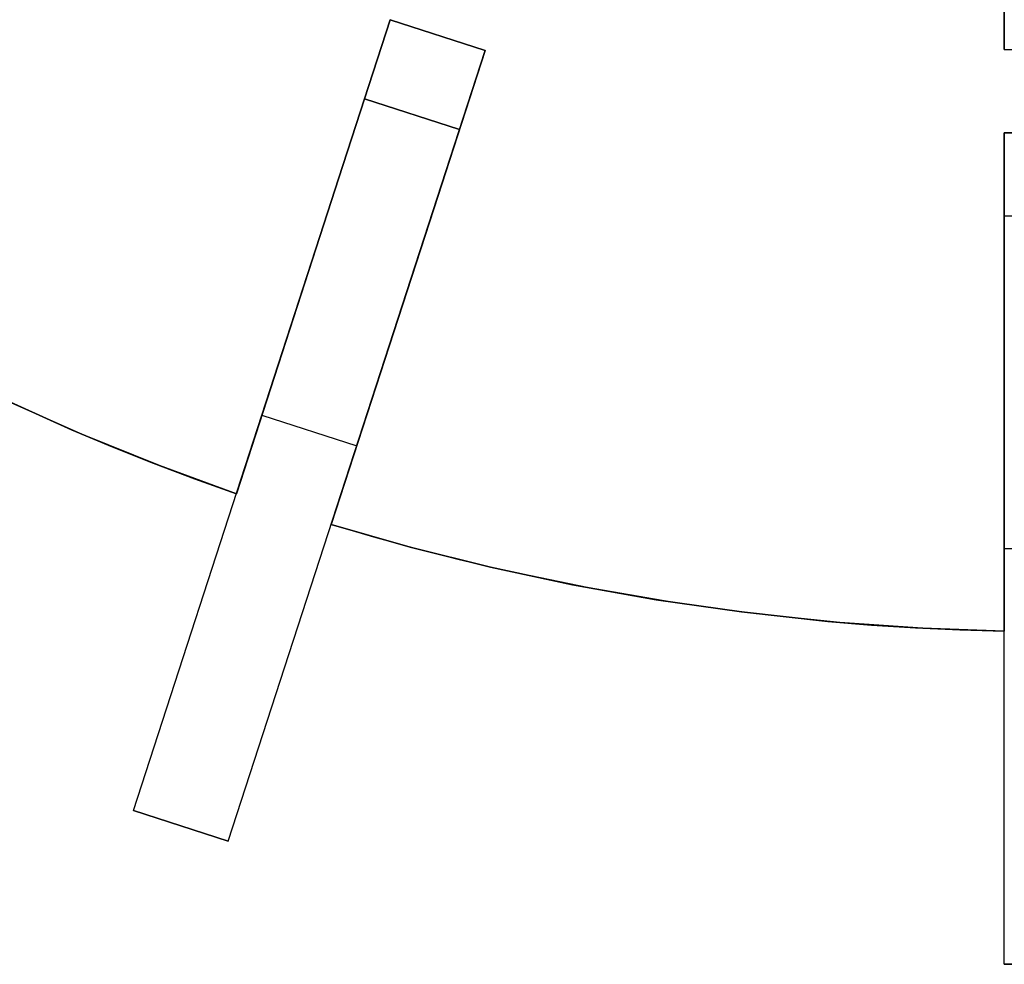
# Model space of a CAD drawing. Header units: millimetres. Extents: x 390 to 1070, y -130 to 550.
# Tile 9 of 57: x 606 to 724, y -130 to -16. Entities that reach past the tile are written whole.
import ezdxf

# ---------------------------------------------------------------- set-up
doc = ezdxf.new("R2010")
doc.units = ezdxf.units.MM

msp = doc.modelspace()

# ---------------------------------------------------------------- linework, layer by layer
at = {"extrusion": (0.951057, -0.309017, 8.03008e-15)}
msp.add_lwpolyline([(185.3, 111.99), (185.33, 113.36), (185.4, 114.72), (185.51, 116.09), (185.68, 117.44), (185.89, 118.79), (186.14, 120.13), (186.44, 121.47), (186.79, 122.79), (187.18, 124.1), (187.61, 125.39), (188.09, 126.67), (188.62, 127.93), (189.18, 129.17), (189.79, 130.4), (190.44, 131.6), (191.13, 132.78), (191.86, 133.93), (192.63, 135.06), (193.43, 136.16), (194.28, 137.24), (195.16, 138.28), (196.07, 139.3), (197.02, 140.28), (198, 141.23), (199.02, 142.14), (200.06, 143.02), (201.13, 143.87), (202.24, 144.67), (203.37, 145.44), (204.52, 146.17), (205.7, 146.86), (206.9, 147.51), (208.12, 148.12), (209.37, 148.68), (210.63, 149.21), (211.91, 149.69), (213.2, 150.12), (214.51, 150.51), (215.83, 150.86), (217.17, 151.16), (218.51, 151.41), (219.86, 151.62), (221.21, 151.79), (222.57, 151.9), (223.94, 151.97), (225.3, 151.99)], dxfattribs=at)
at = {"extrusion": (0.951057, -0.309017, -6.35039e-16)}
msp.add_lwpolyline([(225.3, -328), (223.94, -327.98), (222.57, -327.91), (221.21, -327.8), (219.86, -327.63), (218.51, -327.42), (217.17, -327.17), (215.83, -326.87), (214.51, -326.52), (213.2, -326.13), (211.91, -325.7), (210.63, -325.22), (209.37, -324.69), (208.12, -324.13), (206.9, -323.52), (205.7, -322.87), (204.52, -322.18), (203.37, -321.45), (202.24, -320.68), (201.13, -319.88), (200.06, -319.03), (199.02, -318.15), (198, -317.24), (197.02, -316.29), (196.07, -315.31), (195.16, -314.29), (194.28, -313.25), (193.43, -312.17), (192.63, -311.07), (191.86, -309.94), (191.13, -308.79), (190.44, -307.61), (189.79, -306.41), (189.18, -305.18), (188.62, -303.94), (188.09, -302.68), (187.61, -301.4), (187.18, -300.11), (186.79, -298.8), (186.44, -297.48), (186.14, -296.14), (185.89, -294.8), (185.68, -293.45), (185.51, -292.1), (185.4, -290.73), (185.33, -289.37), (185.3, -288)], dxfattribs=at)
at = {"extrusion": (0.951057, -0.309017, -1.44699e-15)}
msp.add_lwpolyline([(185.3, 111.99), (185.33, 113.36), (185.4, 114.72), (185.51, 116.09), (185.68, 117.44), (185.89, 118.79), (186.14, 120.13), (186.44, 121.47), (186.79, 122.79), (187.18, 124.1), (187.61, 125.39), (188.09, 126.67), (188.62, 127.93), (189.18, 129.17), (189.79, 130.4), (190.44, 131.6), (191.13, 132.78), (191.86, 133.93), (192.63, 135.06), (193.43, 136.16), (194.28, 137.24), (195.16, 138.28), (196.07, 139.3), (197.02, 140.28), (198, 141.23), (199.02, 142.14), (200.06, 143.02), (201.13, 143.87), (202.24, 144.67), (203.37, 145.44), (204.52, 146.17), (205.7, 146.86), (206.9, 147.51), (208.12, 148.12), (209.37, 148.68), (210.63, 149.21), (211.91, 149.69), (213.2, 150.12), (214.51, 150.51), (215.83, 150.86), (217.17, 151.16), (218.51, 151.41), (219.86, 151.62), (221.21, 151.79), (222.57, 151.9), (223.94, 151.97), (225.3, 151.99)], dxfattribs=at)
at = {"extrusion": (0.951057, -0.309017, -1.19751e-14)}
msp.add_lwpolyline([(185.3, -288), (185.33, -289.37), (185.4, -290.73), (185.51, -292.1), (185.68, -293.45), (185.89, -294.8), (186.14, -296.14), (186.44, -297.48), (186.79, -298.8), (187.18, -300.11), (187.61, -301.4), (188.09, -302.68), (188.62, -303.94), (189.18, -305.18), (189.79, -306.41), (190.44, -307.61), (191.13, -308.79), (191.86, -309.94), (192.63, -311.07), (193.43, -312.17), (194.28, -313.25), (195.16, -314.29), (196.07, -315.31), (197.02, -316.29), (198, -317.24), (199.02, -318.15), (200.06, -319.03), (201.13, -319.88), (202.24, -320.68), (203.37, -321.45), (204.52, -322.18), (205.7, -322.87), (206.9, -323.52), (208.12, -324.13), (209.37, -324.69), (210.63, -325.22), (211.91, -325.7), (213.2, -326.13), (214.51, -326.52), (215.83, -326.87), (217.17, -327.17), (218.51, -327.42), (219.86, -327.63), (221.21, -327.8), (222.57, -327.91), (223.94, -327.98), (225.3, -328)], dxfattribs=at)
at = {"extrusion": (0.951057, -0.309017, 6.45997e-15)}
msp.add_lwpolyline([(225.3, 151.99), (223.94, 151.97), (222.57, 151.9), (221.21, 151.79), (219.86, 151.62), (218.51, 151.41), (217.17, 151.16), (215.83, 150.86), (214.51, 150.51), (213.2, 150.12), (211.91, 149.69), (210.63, 149.21), (209.37, 148.68), (208.12, 148.12), (206.9, 147.51), (205.7, 146.86), (204.52, 146.17), (203.37, 145.44), (202.24, 144.67), (201.13, 143.87), (200.06, 143.02), (199.02, 142.14), (198, 141.23), (197.02, 140.28), (196.07, 139.3), (195.16, 138.28), (194.28, 137.24), (193.43, 136.16), (192.63, 135.06), (191.86, 133.93), (191.13, 132.78), (190.44, 131.6), (189.79, 130.4), (189.18, 129.17), (188.62, 127.93), (188.09, 126.67), (187.61, 125.39), (187.18, 124.1), (186.79, 122.79), (186.44, 121.47), (186.14, 120.13), (185.89, 118.79), (185.68, 117.44), (185.51, 116.09), (185.4, 114.72), (185.33, 113.36), (185.3, 111.99)], dxfattribs=at)
at = {"extrusion": (1, 0, 0)}
for points in [[(10, -328), (8.63, -327.98), (7.27, -327.91), (5.91, -327.8), (4.55, -327.63), (3.2, -327.42), (1.86, -327.17), (0.53, -326.87), (-0.79, -326.52), (-2.1, -326.13), (-3.4, -325.7), (-4.67, -325.22), (-5.94, -324.69), (-7.18, -324.13), (-8.4, -323.52), (-9.6, -322.87), (-10.78, -322.18), (-11.94, -321.45), (-13.07, -320.68), (-14.17, -319.88), (-15.24, -319.03), (-16.29, -318.15), (-17.3, -317.24), (-18.28, -316.29), (-19.23, -315.31), (-20.15, -314.29), (-21.03, -313.25), (-21.87, -312.17), (-22.68, -311.07), (-23.45, -309.94), (-24.18, -308.79), (-24.87, -307.61), (-25.52, -306.41), (-26.12, -305.18), (-26.69, -303.94), (-27.21, -302.68), (-27.69, -301.4), (-28.13, -300.11), (-28.52, -298.8), (-28.86, -297.48), (-29.16, -296.14), (-29.42, -294.8), (-29.63, -293.45), (-29.79, -292.1), (-29.91, -290.73), (-29.98, -289.37), (-30, -288)], [(-30, 111.99), (-29.98, 113.36), (-29.91, 114.72), (-29.79, 116.09), (-29.63, 117.44), (-29.42, 118.79), (-29.16, 120.13), (-28.86, 121.47), (-28.52, 122.79), (-28.13, 124.1), (-27.69, 125.39), (-27.21, 126.67), (-26.69, 127.93), (-26.12, 129.17), (-25.52, 130.4), (-24.87, 131.6), (-24.18, 132.78), (-23.45, 133.93), (-22.68, 135.06), (-21.87, 136.16), (-21.03, 137.24), (-20.15, 138.28), (-19.23, 139.3), (-18.28, 140.28), (-17.3, 141.23), (-16.29, 142.14), (-15.24, 143.02), (-14.17, 143.87), (-13.07, 144.67), (-11.94, 145.44), (-10.78, 146.17), (-9.6, 146.86), (-8.4, 147.51), (-7.18, 148.12), (-5.94, 148.68), (-4.67, 149.21), (-3.4, 149.69), (-2.1, 150.12), (-0.79, 150.51), (0.53, 150.86), (1.86, 151.16), (3.2, 151.41), (4.55, 151.62), (5.91, 151.79), (7.27, 151.9), (8.63, 151.97), (10, 151.99)], [(-16.4, -288), (-16.4, -268)], [(-16.4, -256), (-16.4, -12.01)], [(-16.4, 0), (-16.4, 79.99)], [(-16.4, 91.99), (-16.4, 111.99)], [(-18.25, -268), (-18.25, -288)], [(-18.25, -12.01), (-18.25, -256)], [(-18.25, 79.99), (-18.25, 0)], [(-18.25, 111.99), (-18.25, 91.99)], [(-20.11, -268), (-20.11, -288)], [(-20.11, -12.01), (-20.11, -256)], [(-20.11, 79.99), (-20.11, 0)], [(-20.11, 111.99), (-20.11, 91.99)], [(-20, 271.99), (-20.68, 271.98), (-21.36, 271.95), (-22.05, 271.89), (-22.72, 271.81), (-23.4, 271.7), (-24.07, 271.58), (-24.74, 271.43), (-25.4, 271.25), (-26.05, 271.06), (-26.7, 270.84), (-27.34, 270.6), (-27.97, 270.34), (-28.59, 270.06), (-29.2, 269.75), (-29.8, 269.43), (-30.39, 269.08), (-30.97, 268.72), (-31.53, 268.33), (-32.08, 267.93), (-32.62, 267.51), (-33.14, 267.07), (-33.65, 266.61), (-34.14, 266.14), (-34.62, 265.65), (-35.07, 265.14), (-35.51, 264.62), (-35.94, 264.08), (-36.34, 263.53), (-36.72, 262.96), (-37.09, 262.39), (-37.43, 261.8), (-37.76, 261.2), (-38.06, 260.58), (-38.34, 259.96), (-38.61, 259.33), (-38.85, 258.69), (-39.06, 258.05), (-39.26, 257.39), (-39.43, 256.73), (-39.58, 256.06), (-39.71, 255.39), (-39.81, 254.72), (-39.9, 254.04), (-39.95, 253.36), (-39.99, 252.68), (-40, 251.99)], [(-40, -428.01), (-39.99, -428.69), (-39.95, -429.37), (-39.9, -430.05), (-39.81, -430.73), (-39.71, -431.4), (-39.58, -432.07), (-39.43, -432.74), (-39.26, -433.4), (-39.06, -434.06), (-38.85, -434.7), (-38.61, -435.34), (-38.34, -435.97), (-38.06, -436.59), (-37.76, -437.21), (-37.43, -437.81), (-37.09, -438.4), (-36.72, -438.97), (-36.34, -439.54), (-35.94, -440.09), (-35.51, -440.63), (-35.07, -441.15), (-34.62, -441.66), (-34.14, -442.15), (-33.65, -442.62), (-33.14, -443.08), (-32.62, -443.52), (-32.08, -443.94), (-31.53, -444.34), (-30.97, -444.73), (-30.39, -445.09), (-29.8, -445.44), (-29.2, -445.76), (-28.59, -446.07), (-27.97, -446.35), (-27.34, -446.61), (-26.7, -446.85), (-26.05, -447.07), (-25.4, -447.26), (-24.74, -447.44), (-24.07, -447.59), (-23.4, -447.71), (-22.72, -447.82), (-22.05, -447.9), (-21.36, -447.96), (-20.68, -447.99), (-20, -448.01)], [(-30, -288), (-30, -268)], [(-30, -256), (-30, -12.01)], [(-30, 0), (-30, 79.99)], [(-30, 91.99), (-30, 111.99)], [(-35.42, 225.54), (-35.42, 91.99)], [(-35.42, 79.99), (-35.42, 0)], [(-35.42, -12.01), (-35.42, -256)], [(-35.42, -268), (-35.42, -401.55)], [(-39.13, 225.54), (-39.13, 91.99)], [(-39.13, 79.99), (-39.13, 0)], [(-39.13, -12.01), (-39.13, -256)], [(-39.13, -268), (-39.13, -401.55)], [(-40, 251.99), (-40.02, 250.63), (-40.09, 249.27), (-40.21, 247.9), (-40.37, 246.55), (-40.58, 245.2), (-40.84, 243.86), (-41.14, 242.52), (-41.48, 241.2), (-41.87, 239.89), (-42.31, 238.6), (-42.79, 237.32), (-43.31, 236.06), (-43.88, 234.82), (-44.48, 233.59), (-45.13, 232.39), (-45.82, 231.21), (-46.55, 230.06), (-47.32, 228.93), (-48.13, 227.83), (-48.97, 226.75), (-49.85, 225.71), (-50.77, 224.69), (-51.72, 223.71), (-52.7, 222.76), (-53.71, 221.85), (-54.76, 220.97), (-55.83, 220.12), (-56.93, 219.32), (-58.06, 218.55), (-59.22, 217.82), (-60.4, 217.13), (-61.6, 216.48), (-62.82, 215.87), (-64.06, 215.31), (-65.33, 214.78), (-66.6, 214.3), (-67.9, 213.87), (-69.21, 213.48), (-70.53, 213.13), (-71.86, 212.83), (-73.2, 212.58), (-74.55, 212.37), (-75.91, 212.2), (-77.27, 212.09), (-78.63, 212.02), (-80, 211.99)], [(-80, -388.01), (-78.63, -388.03), (-77.27, -388.1), (-75.91, -388.21), (-74.55, -388.38), (-73.2, -388.59), (-71.86, -388.84), (-70.53, -389.14), (-69.21, -389.49), (-67.9, -389.88), (-66.6, -390.31), (-65.33, -390.79), (-64.06, -391.32), (-62.82, -391.88), (-61.6, -392.49), (-60.4, -393.14), (-59.22, -393.83), (-58.06, -394.56), (-56.93, -395.33), (-55.83, -396.13), (-54.76, -396.98), (-53.71, -397.86), (-52.7, -398.77), (-51.72, -399.72), (-50.77, -400.7), (-49.85, -401.72), (-48.97, -402.76), (-48.13, -403.84), (-47.32, -404.94), (-46.55, -406.07), (-45.82, -407.22), (-45.13, -408.4), (-44.48, -409.6), (-43.88, -410.83), (-43.31, -412.07), (-42.79, -413.33), (-42.31, -414.61), (-41.87, -415.9), (-41.48, -417.21), (-41.14, -418.53), (-40.84, -419.87), (-40.58, -421.21), (-40.37, -422.56), (-40.21, -423.91), (-40.09, -425.28), (-40.02, -426.64), (-40, -428.01)], [(-50, 225.54), (-50, 91.99)], [(-50, 79.99), (-50, 0)], [(-50, -12.01), (-50, -256)], [(-50, -268), (-50, -401.55)], [(-73.41, -12.01), (-73.41, 0)], [(-73.41, 79.99), (-73.41, 91.99)], [(-73.41, -268), (-73.41, -256)], [(-77.11, -12.01), (-77.11, 0)], [(-77.11, 79.99), (-77.11, 91.99)], [(-77.11, -268), (-77.11, -256)], [(-80, 211.99), (-81.71, 211.97), (-83.41, 211.88), (-85.11, 211.73), (-86.81, 211.53), (-88.5, 211.27), (-90.17, 210.95), (-91.84, 210.57), (-93.49, 210.14), (-95.13, 209.65), (-96.74, 209.11), (-98.34, 208.51), (-99.92, 207.86), (-101.47, 207.15), (-103, 206.39), (-104.51, 205.58), (-105.98, 204.72), (-107.42, 203.8), (-108.83, 202.84), (-110.21, 201.84), (-111.55, 200.78), (-112.86, 199.68), (-114.13, 198.54), (-115.36, 197.35), (-116.54, 196.12), (-117.69, 194.86), (-118.79, 193.55), (-119.84, 192.21), (-120.85, 190.83), (-121.81, 189.42), (-122.72, 187.97), (-123.58, 186.5), (-124.39, 185), (-125.15, 183.47), (-125.86, 181.92), (-126.51, 180.34), (-127.11, 178.74), (-127.66, 177.12), (-128.15, 175.48), (-128.58, 173.83), (-128.95, 172.17), (-129.27, 170.49), (-129.53, 168.8), (-129.74, 167.11), (-129.88, 165.41), (-129.97, 163.7), (-130, 161.99)], [(-130, -338), (-129.97, -339.71), (-129.88, -341.42), (-129.74, -343.12), (-129.53, -344.81), (-129.27, -346.5), (-128.95, -348.18), (-128.58, -349.84), (-128.15, -351.49), (-127.66, -353.13), (-127.11, -354.75), (-126.51, -356.35), (-125.86, -357.93), (-125.15, -359.48), (-124.39, -361.01), (-123.58, -362.51), (-122.72, -363.98), (-121.81, -365.43), (-120.85, -366.84), (-119.84, -368.22), (-118.79, -369.56), (-117.69, -370.87), (-116.54, -372.13), (-115.36, -373.36), (-114.13, -374.55), (-112.86, -375.69), (-111.55, -376.79), (-110.21, -377.85), (-108.83, -378.85), (-107.42, -379.81), (-105.98, -380.73), (-104.51, -381.59), (-103, -382.4), (-101.47, -383.16), (-99.92, -383.87), (-98.34, -384.52), (-96.74, -385.12), (-95.13, -385.66), (-93.49, -386.15), (-91.84, -386.58), (-90.17, -386.96), (-88.5, -387.28), (-86.81, -387.54), (-85.11, -387.74), (-83.41, -387.89), (-81.71, -387.98), (-80, -388.01)], [(-89.94, -12.01), (-89.94, 0)], [(-89.94, 79.99), (-89.94, 91.99)], [(-89.94, -268), (-89.94, -256)], [(-111.51, 161.99), (-111.51, -338)], [(-113.36, -338), (-113.36, 161.99)], [(-115.21, -338), (-115.21, 161.99)], [(-130, 161.99), (-130, -338)]]:
    msp.add_lwpolyline(points, dxfattribs=at)
at = {"extrusion": (0.951057, -0.309017, 4.68561e-15)}
msp.add_lwpolyline([(195.3, 271.99), (194.62, 271.98), (193.94, 271.95), (193.26, 271.89), (192.58, 271.81), (191.91, 271.7), (191.24, 271.58), (190.57, 271.43), (189.91, 271.25), (189.25, 271.06), (188.61, 270.84), (187.97, 270.6), (187.34, 270.34), (186.71, 270.06), (186.1, 269.75), (185.5, 269.43), (184.91, 269.08), (184.34, 268.72), (183.77, 268.33), (183.22, 267.93), (182.68, 267.51), (182.16, 267.07), (181.65, 266.61), (181.16, 266.14), (180.69, 265.65), (180.23, 265.14), (179.79, 264.62), (179.37, 264.08), (178.96, 263.53), (178.58, 262.96), (178.22, 262.39), (177.87, 261.8), (177.55, 261.2), (177.24, 260.58), (176.96, 259.96), (176.7, 259.33), (176.46, 258.69), (176.24, 258.05), (176.05, 257.39), (175.87, 256.73), (175.72, 256.06), (175.6, 255.39), (175.49, 254.72), (175.41, 254.04), (175.35, 253.36), (175.32, 252.68), (175.3, 251.99)], dxfattribs=at)
at = {"extrusion": (0.951057, -0.309017, 6.89334e-15)}
msp.add_lwpolyline([(175.3, -428.01), (175.32, -428.69), (175.35, -429.37), (175.41, -430.05), (175.49, -430.73), (175.6, -431.4), (175.72, -432.07), (175.87, -432.74), (176.05, -433.4), (176.24, -434.06), (176.46, -434.7), (176.7, -435.34), (176.96, -435.97), (177.24, -436.59), (177.55, -437.21), (177.87, -437.81), (178.22, -438.4), (178.58, -438.97), (178.96, -439.54), (179.37, -440.09), (179.79, -440.63), (180.23, -441.15), (180.69, -441.66), (181.16, -442.15), (181.65, -442.62), (182.16, -443.08), (182.68, -443.52), (183.22, -443.94), (183.77, -444.34), (184.34, -444.73), (184.91, -445.09), (185.5, -445.44), (186.1, -445.76), (186.71, -446.07), (187.34, -446.35), (187.97, -446.61), (188.61, -446.85), (189.25, -447.07), (189.91, -447.26), (190.57, -447.44), (191.24, -447.59), (191.91, -447.71), (192.58, -447.82), (193.26, -447.9), (193.94, -447.96), (194.62, -447.99), (195.3, -448.01)], dxfattribs=at)
at = {"extrusion": (0.951057, -0.309017, 8.15591e-16)}
msp.add_lwpolyline([(175.3, 251.99), (175.32, 252.68), (175.35, 253.36), (175.41, 254.04), (175.49, 254.72), (175.6, 255.39), (175.72, 256.06), (175.87, 256.73), (176.05, 257.39), (176.24, 258.05), (176.46, 258.69), (176.7, 259.33), (176.96, 259.96), (177.24, 260.58), (177.55, 261.2), (177.87, 261.8), (178.22, 262.39), (178.58, 262.96), (178.96, 263.53), (179.37, 264.08), (179.79, 264.62), (180.23, 265.14), (180.69, 265.65), (181.16, 266.14), (181.65, 266.61), (182.16, 267.07), (182.68, 267.51), (183.22, 267.93), (183.77, 268.33), (184.34, 268.72), (184.91, 269.08), (185.5, 269.43), (186.1, 269.75), (186.71, 270.06), (187.34, 270.34), (187.97, 270.6), (188.61, 270.84), (189.25, 271.06), (189.91, 271.25), (190.57, 271.43), (191.24, 271.58), (191.91, 271.7), (192.58, 271.81), (193.26, 271.89), (193.94, 271.95), (194.62, 271.98), (195.3, 271.99)], dxfattribs=at)
at = {"extrusion": (0.951057, -0.309017, -1.10455e-15)}
msp.add_lwpolyline([(195.3, -448.01), (194.62, -447.99), (193.94, -447.96), (193.26, -447.9), (192.58, -447.82), (191.91, -447.71), (191.24, -447.59), (190.57, -447.44), (189.91, -447.26), (189.25, -447.07), (188.61, -446.85), (187.97, -446.61), (187.34, -446.35), (186.71, -446.07), (186.1, -445.76), (185.5, -445.44), (184.91, -445.09), (184.34, -444.73), (183.77, -444.34), (183.22, -443.94), (182.68, -443.52), (182.16, -443.08), (181.65, -442.62), (181.16, -442.15), (180.69, -441.66), (180.23, -441.15), (179.79, -440.63), (179.37, -440.09), (178.96, -439.54), (178.58, -438.97), (178.22, -438.4), (177.87, -437.81), (177.55, -437.21), (177.24, -436.59), (176.96, -435.97), (176.7, -435.34), (176.46, -434.7), (176.24, -434.06), (176.05, -433.4), (175.87, -432.74), (175.72, -432.07), (175.6, -431.4), (175.49, -430.73), (175.41, -430.05), (175.35, -429.37), (175.32, -428.69), (175.3, -428.01)], dxfattribs=at)
at = {"extrusion": (0.951057, -0.309017, 3.65712e-15)}
msp.add_lwpolyline([(175.3, 251.99), (175.32, 252.68), (175.35, 253.36), (175.41, 254.04), (175.49, 254.72), (175.6, 255.39), (175.72, 256.06), (175.87, 256.73), (176.05, 257.39), (176.24, 258.05), (176.46, 258.69), (176.7, 259.33), (176.96, 259.96), (177.24, 260.58), (177.55, 261.2), (177.87, 261.8), (178.22, 262.39), (178.58, 262.96), (178.96, 263.53), (179.37, 264.08), (179.79, 264.62), (180.23, 265.14), (180.69, 265.65), (181.16, 266.14), (181.65, 266.61), (182.16, 267.07), (182.68, 267.51), (183.22, 267.93), (183.77, 268.33), (184.34, 268.72), (184.91, 269.08), (185.5, 269.43), (186.1, 269.75), (186.71, 270.06), (187.34, 270.34), (187.97, 270.6), (188.61, 270.84), (189.25, 271.06), (189.91, 271.25), (190.57, 271.43), (191.24, 271.58), (191.91, 271.7), (192.58, 271.81), (193.26, 271.89), (193.94, 271.95), (194.62, 271.98), (195.3, 271.99)], dxfattribs=at)
at = {"extrusion": (0.951057, -0.309017, -1.37918e-15)}
msp.add_lwpolyline([(195.3, -448.01), (194.62, -447.99), (193.94, -447.96), (193.26, -447.9), (192.58, -447.82), (191.91, -447.71), (191.24, -447.59), (190.57, -447.44), (189.91, -447.26), (189.25, -447.07), (188.61, -446.85), (187.97, -446.61), (187.34, -446.35), (186.71, -446.07), (186.1, -445.76), (185.5, -445.44), (184.91, -445.09), (184.34, -444.73), (183.77, -444.34), (183.22, -443.94), (182.68, -443.52), (182.16, -443.08), (181.65, -442.62), (181.16, -442.15), (180.69, -441.66), (180.23, -441.15), (179.79, -440.63), (179.37, -440.09), (178.96, -439.54), (178.58, -438.97), (178.22, -438.4), (177.87, -437.81), (177.55, -437.21), (177.24, -436.59), (176.96, -435.97), (176.7, -435.34), (176.46, -434.7), (176.24, -434.06), (176.05, -433.4), (175.87, -432.74), (175.72, -432.07), (175.6, -431.4), (175.49, -430.73), (175.41, -430.05), (175.35, -429.37), (175.32, -428.69), (175.3, -428.01)], dxfattribs=at)
for points in [[(724, -10), (724, -20)], [(724, -20), (724, -10)], [(619.23, -111.51), (650.13, -16.4)], [(650.13, -16.4), (643.95, -35.42)], [(643.95, -35.42), (650.13, -16.4)], [(650.13, -16.4), (643.95, -35.42)], [(643.95, -35.42), (650.13, -16.4)], [(650.13, -16.4), (643.95, -35.42)], [(643.95, -35.42), (650.13, -16.4)], [(650.13, -16.4), (661.54, -20.11)], [(650.13, -16.4), (661.54, -20.11)], [(650.13, -16.4), (661.54, -20.11)], [(650.13, -16.4), (661.54, -20.11)], [(650.13, -16.4), (661.54, -20.11)], [(650.13, -16.4), (661.54, -20.11)], [(650.13, -16.4), (661.54, -20.11)], [(650.13, -16.4), (661.54, -20.11)], [(661.54, -20.11), (650.13, -16.4)], [(661.54, -20.11), (650.13, -16.4)], [(661.54, -20.11), (650.13, -16.4)], [(661.54, -20.11), (650.13, -16.4)], [(630.64, -115.21), (661.54, -20.11)], [(655.36, -39.13), (661.54, -20.11)], [(661.54, -20.11), (655.36, -39.13)], [(655.36, -39.13), (661.54, -20.11)], [(661.54, -20.11), (655.36, -39.13)], [(655.36, -39.13), (661.54, -20.11)], [(661.54, -20.11), (655.36, -39.13)], [(724, -20), (736, -20)], [(724, -20), (736, -20)], [(647.04, -25.91), (658.45, -29.62)], [(647.04, -25.91), (658.45, -29.62)], [(658.45, -29.62), (647.04, -25.91)], [(724, -30), (736, -30)], [(724, -30), (736, -30)], [(724, -30), (736, -30)], [(724, -30), (736, -30)], [(724, -30), (736, -30)], [(724, -30), (736, -30)], [(724, -30), (736, -30)], [(724, -30), (736, -30)], [(724, -30), (724, -50)], [(724, -50), (724, -30)], [(724, -30), (724, -50)], [(724, -50), (724, -30)], [(724, -30), (724, -50)], [(724, -50), (724, -30)], [(736, -30), (724, -30)], [(736, -30), (724, -30)], [(736, -30), (724, -30)], [(736, -30), (724, -30)], [(724, -130), (724, -30)], [(643.95, -35.42), (631.61, -73.41)], [(631.61, -73.41), (643.95, -35.42)], [(643.95, -35.42), (631.61, -73.41)], [(631.61, -73.41), (643.95, -35.42)], [(643.95, -35.42), (631.61, -73.41)], [(631.61, -73.41), (643.95, -35.42)], [(631.61, -73.41), (622.35, -70.02), (613.1, -66.29), (603.86, -62.19), (594.65, -57.73), (585.49, -52.9), (576.41, -47.7), (571.91, -44.96), (567.43, -42.13), (562.97, -39.2), (558.55, -36.18)], [(631.61, -73.41), (622.35, -70.02), (613.1, -66.29), (603.86, -62.19), (594.65, -57.73), (585.49, -52.9), (576.41, -47.7), (571.91, -44.96), (567.43, -42.13), (562.97, -39.2), (558.55, -36.18)], [(631.61, -73.41), (626.57, -71.61), (621.58, -69.72), (616.66, -67.76), (611.79, -65.73), (602.25, -61.44), (592.96, -56.87), (583.94, -52.04), (575.19, -46.97), (566.73, -41.68), (558.55, -36.18)], [(631.61, -73.41), (626.57, -71.61), (621.58, -69.72), (616.66, -67.76), (611.79, -65.73), (602.25, -61.44), (592.96, -56.87), (583.94, -52.04), (575.19, -46.97), (566.73, -41.68), (558.55, -36.18)], [(558.55, -36.18), (566.73, -41.68), (575.19, -46.97), (583.94, -52.04), (592.96, -56.87), (602.25, -61.44), (611.79, -65.73), (616.66, -67.76), (621.58, -69.72), (626.57, -71.61), (631.61, -73.41)], [(558.55, -36.18), (566.73, -41.68), (575.19, -46.97), (583.94, -52.04), (592.96, -56.87), (602.25, -61.44), (611.79, -65.73), (616.66, -67.76), (621.58, -69.72), (626.57, -71.61), (631.61, -73.41)], [(631.61, -73.41), (622.35, -70.02), (613.1, -66.29), (603.86, -62.19), (594.65, -57.73), (585.49, -52.9), (576.41, -47.7), (571.91, -44.96), (567.43, -42.13), (562.97, -39.2), (558.55, -36.18)], [(558.55, -36.18), (566.73, -41.68), (575.19, -46.97), (583.94, -52.04), (592.96, -56.87), (602.25, -61.44), (611.79, -65.73), (616.66, -67.76), (621.58, -69.72), (626.57, -71.61), (631.61, -73.41)], [(558.55, -36.18), (566.73, -41.68), (575.19, -46.97), (583.94, -52.04), (592.96, -56.87), (602.25, -61.44), (611.79, -65.73), (616.66, -67.76), (621.58, -69.72), (626.57, -71.61), (631.61, -73.41)], [(643.02, -77.11), (655.36, -39.13)], [(655.36, -39.13), (643.02, -77.11)], [(643.02, -77.11), (655.36, -39.13)], [(655.36, -39.13), (643.02, -77.11)], [(643.02, -77.11), (655.36, -39.13)], [(655.36, -39.13), (643.02, -77.11)], [(724, -40), (736, -40)], [(724, -40), (736, -40)], [(724, -50), (724, -89.94)], [(724, -89.94), (724, -50)], [(724, -50), (724, -89.94)], [(724, -89.94), (724, -50)], [(724, -50), (724, -89.94)], [(724, -89.94), (724, -50)], [(634.68, -63.95), (646.09, -67.66)], [(634.68, -63.95), (646.09, -67.66)], [(724, -89.94), (714.15, -89.58), (704.2, -88.89), (694.14, -87.85), (684.01, -86.45), (673.81, -84.69), (663.56, -82.55), (658.43, -81.34), (653.29, -80.03), (648.16, -78.62), (643.02, -77.11)], [(724, -89.94), (714.15, -89.58), (704.2, -88.89), (694.14, -87.85), (684.01, -86.45), (673.81, -84.69), (663.56, -82.55), (658.43, -81.34), (653.29, -80.03), (648.16, -78.62), (643.02, -77.11)], [(724, -89.94), (718.65, -89.79), (713.33, -89.54), (708.04, -89.2), (702.78, -88.76), (692.38, -87.63), (682.13, -86.16), (672.06, -84.35), (662.18, -82.23), (652.5, -79.82), (643.02, -77.11)], [(724, -89.94), (718.65, -89.79), (713.33, -89.54), (708.04, -89.2), (702.78, -88.76), (692.38, -87.63), (682.13, -86.16), (672.06, -84.35), (662.18, -82.23), (652.5, -79.82), (643.02, -77.11)], [(643.02, -77.11), (652.5, -79.82), (662.18, -82.23), (672.06, -84.35), (682.13, -86.16), (692.38, -87.63), (702.78, -88.76), (708.04, -89.2), (713.33, -89.54), (718.65, -89.79), (724, -89.94)], [(643.02, -77.11), (652.5, -79.82), (662.18, -82.23), (672.06, -84.35), (682.13, -86.16), (692.38, -87.63), (702.78, -88.76), (708.04, -89.2), (713.33, -89.54), (718.65, -89.79), (724, -89.94)], [(724, -89.94), (714.15, -89.58), (704.2, -88.89), (694.14, -87.85), (684.01, -86.45), (673.81, -84.69), (663.56, -82.55), (658.43, -81.34), (653.29, -80.03), (648.16, -78.62), (643.02, -77.11)], [(643.02, -77.11), (652.5, -79.82), (662.18, -82.23), (672.06, -84.35), (682.13, -86.16), (692.38, -87.63), (702.78, -88.76), (708.04, -89.2), (713.33, -89.54), (718.65, -89.79), (724, -89.94)], [(643.02, -77.11), (652.5, -79.82), (662.18, -82.23), (672.06, -84.35), (682.13, -86.16), (692.38, -87.63), (702.78, -88.76), (708.04, -89.2), (713.33, -89.54), (718.65, -89.79), (724, -89.94)], [(724, -80), (736, -80)], [(724, -80), (736, -80)], [(619.23, -111.51), (630.64, -115.21)], [(619.23, -111.51), (630.64, -115.21)], [(630.64, -115.21), (619.23, -111.51)], [(630.64, -115.21), (619.23, -111.51)], [(724, -130), (736, -130)], [(724, -130), (736, -130)], [(736, -130), (724, -130)]]:
    msp.add_lwpolyline(points)
at = {"extrusion": (0.951057, -0.309017, -3.91209e-16)}
msp.add_lwpolyline([(175.3, 251.99), (175.28, 250.63), (175.21, 249.27), (175.09, 247.9), (174.93, 246.55), (174.72, 245.2), (174.47, 243.86), (174.17, 242.52), (173.82, 241.2), (173.43, 239.89), (172.99, 238.6), (172.52, 237.32), (171.99, 236.06), (171.43, 234.82), (170.82, 233.59), (170.17, 232.39), (169.48, 231.21), (168.75, 230.06), (167.98, 228.93), (167.18, 227.83), (166.33, 226.75), (165.45, 225.71), (164.54, 224.69), (163.59, 223.71), (162.61, 222.76), (161.59, 221.85), (160.55, 220.97), (159.47, 220.12), (158.37, 219.32), (157.24, 218.55), (156.09, 217.82), (154.91, 217.13), (153.71, 216.48), (152.48, 215.87), (151.24, 215.31), (149.98, 214.78), (148.7, 214.3), (147.4, 213.87), (146.1, 213.48), (144.77, 213.13), (143.44, 212.83), (142.1, 212.58), (140.75, 212.37), (139.39, 212.2), (138.03, 212.09), (136.67, 212.02), (135.3, 211.99)], dxfattribs=at)
at = {"extrusion": (0.951057, -0.309017, 5.40491e-15)}
msp.add_lwpolyline([(135.3, -388.01), (136.67, -388.03), (138.03, -388.1), (139.39, -388.21), (140.75, -388.38), (142.1, -388.59), (143.44, -388.84), (144.77, -389.14), (146.1, -389.49), (147.4, -389.88), (148.7, -390.31), (149.98, -390.79), (151.24, -391.32), (152.48, -391.88), (153.71, -392.49), (154.91, -393.14), (156.09, -393.83), (157.24, -394.56), (158.37, -395.33), (159.47, -396.13), (160.55, -396.98), (161.59, -397.86), (162.61, -398.77), (163.59, -399.72), (164.54, -400.7), (165.45, -401.72), (166.33, -402.76), (167.18, -403.84), (167.98, -404.94), (168.75, -406.07), (169.48, -407.22), (170.17, -408.4), (170.82, -409.6), (171.43, -410.83), (171.99, -412.07), (172.52, -413.33), (172.99, -414.61), (173.43, -415.9), (173.82, -417.21), (174.17, -418.53), (174.47, -419.87), (174.72, -421.21), (174.93, -422.56), (175.09, -423.91), (175.21, -425.28), (175.28, -426.64), (175.3, -428.01)], dxfattribs=at)
at = {"extrusion": (0.951057, -0.309017, 2.81481e-16)}
msp.add_lwpolyline([(175.3, 251.99), (175.28, 250.63), (175.21, 249.27), (175.09, 247.9), (174.93, 246.55), (174.72, 245.2), (174.47, 243.86), (174.17, 242.52), (173.82, 241.2), (173.43, 239.89), (172.99, 238.6), (172.52, 237.32), (171.99, 236.06), (171.43, 234.82), (170.82, 233.59), (170.17, 232.39), (169.48, 231.21), (168.75, 230.06), (167.98, 228.93), (167.18, 227.83), (166.33, 226.75), (165.45, 225.71), (164.54, 224.69), (163.59, 223.71), (162.61, 222.76), (161.59, 221.85), (160.55, 220.97), (159.47, 220.12), (158.37, 219.32), (157.24, 218.55), (156.09, 217.82), (154.91, 217.13), (153.71, 216.48), (152.48, 215.87), (151.24, 215.31), (149.98, 214.78), (148.7, 214.3), (147.4, 213.87), (146.1, 213.48), (144.77, 213.13), (143.44, 212.83), (142.1, 212.58), (140.75, 212.37), (139.39, 212.2), (138.03, 212.09), (136.67, 212.02), (135.3, 211.99)], dxfattribs=at)
at = {"extrusion": (0.951057, -0.309017, -1.85556e-15)}
msp.add_lwpolyline([(135.3, -388.01), (136.67, -388.03), (138.03, -388.1), (139.39, -388.21), (140.75, -388.38), (142.1, -388.59), (143.44, -388.84), (144.77, -389.14), (146.1, -389.49), (147.4, -389.88), (148.7, -390.31), (149.98, -390.79), (151.24, -391.32), (152.48, -391.88), (153.71, -392.49), (154.91, -393.14), (156.09, -393.83), (157.24, -394.56), (158.37, -395.33), (159.47, -396.13), (160.55, -396.98), (161.59, -397.86), (162.61, -398.77), (163.59, -399.72), (164.54, -400.7), (165.45, -401.72), (166.33, -402.76), (167.18, -403.84), (167.98, -404.94), (168.75, -406.07), (169.48, -407.22), (170.17, -408.4), (170.82, -409.6), (171.43, -410.83), (171.99, -412.07), (172.52, -413.33), (172.99, -414.61), (173.43, -415.9), (173.82, -417.21), (174.17, -418.53), (174.47, -419.87), (174.72, -421.21), (174.93, -422.56), (175.09, -423.91), (175.21, -425.28), (175.28, -426.64), (175.3, -428.01)], dxfattribs=at)
at = {"extrusion": (0.951057, -0.309017, -6.58443e-15)}
msp.add_lwpolyline([(135.3, 211.99), (136.67, 212.02), (138.03, 212.09), (139.39, 212.2), (140.75, 212.37), (142.1, 212.58), (143.44, 212.83), (144.77, 213.13), (146.1, 213.48), (147.4, 213.87), (148.7, 214.3), (149.98, 214.78), (151.24, 215.31), (152.48, 215.87), (153.71, 216.48), (154.91, 217.13), (156.09, 217.82), (157.24, 218.55), (158.37, 219.32), (159.47, 220.12), (160.55, 220.97), (161.59, 221.85), (162.61, 222.76), (163.59, 223.71), (164.54, 224.69), (165.45, 225.71), (166.33, 226.75), (167.18, 227.83), (167.98, 228.93), (168.75, 230.06), (169.48, 231.21), (170.17, 232.39), (170.82, 233.59), (171.43, 234.82), (171.99, 236.06), (172.52, 237.32), (172.99, 238.6), (173.43, 239.89), (173.82, 241.2), (174.17, 242.52), (174.47, 243.86), (174.72, 245.2), (174.93, 246.55), (175.09, 247.9), (175.21, 249.27), (175.28, 250.63), (175.3, 251.99)], dxfattribs=at)
at = {"extrusion": (0.951057, -0.309017, 1.25856e-14)}
msp.add_lwpolyline([(175.3, -428.01), (175.28, -426.64), (175.21, -425.28), (175.09, -423.91), (174.93, -422.56), (174.72, -421.21), (174.47, -419.87), (174.17, -418.53), (173.82, -417.21), (173.43, -415.9), (172.99, -414.61), (172.52, -413.33), (171.99, -412.07), (171.43, -410.83), (170.82, -409.6), (170.17, -408.4), (169.48, -407.22), (168.75, -406.07), (167.98, -404.94), (167.18, -403.84), (166.33, -402.76), (165.45, -401.72), (164.54, -400.7), (163.59, -399.72), (162.61, -398.77), (161.59, -397.86), (160.55, -396.98), (159.47, -396.13), (158.37, -395.33), (157.24, -394.56), (156.09, -393.83), (154.91, -393.14), (153.71, -392.49), (152.48, -391.88), (151.24, -391.32), (149.98, -390.79), (148.7, -390.31), (147.4, -389.88), (146.1, -389.49), (144.77, -389.14), (143.44, -388.84), (142.1, -388.59), (140.75, -388.38), (139.39, -388.21), (138.03, -388.1), (136.67, -388.03), (135.3, -388.01)], dxfattribs=at)
at = {"extrusion": (0.951057, -0.309017, -8.64478e-15)}
msp.add_lwpolyline([(135.3, 211.99), (133.6, 211.97), (131.89, 211.88), (130.19, 211.73), (128.5, 211.53), (126.81, 211.27), (125.13, 210.95), (123.47, 210.57), (121.81, 210.14), (120.18, 209.65), (118.56, 209.11), (116.96, 208.51), (115.38, 207.86), (113.83, 207.15), (112.3, 206.39), (110.8, 205.58), (109.33, 204.72), (107.88, 203.8), (106.47, 202.84), (105.09, 201.84), (103.75, 200.78), (102.44, 199.68), (101.18, 198.54), (99.95, 197.35), (98.76, 196.12), (97.62, 194.86), (96.52, 193.55), (95.46, 192.21), (94.46, 190.83), (93.5, 189.42), (92.58, 187.97), (91.72, 186.5), (90.91, 185), (90.15, 183.47), (89.44, 181.92), (88.79, 180.34), (88.19, 178.74), (87.65, 177.12), (87.16, 175.48), (86.73, 173.83), (86.35, 172.17), (86.03, 170.49), (85.77, 168.8), (85.57, 167.11), (85.42, 165.41), (85.33, 163.7), (85.3, 161.99)], dxfattribs=at)
at = {"extrusion": (0.951057, -0.309017, 2.53749e-15)}
msp.add_lwpolyline([(85.3, -338), (85.33, -339.71), (85.42, -341.42), (85.57, -343.12), (85.77, -344.81), (86.03, -346.5), (86.35, -348.18), (86.73, -349.84), (87.16, -351.49), (87.65, -353.13), (88.19, -354.75), (88.79, -356.35), (89.44, -357.93), (90.15, -359.48), (90.91, -361.01), (91.72, -362.51), (92.58, -363.98), (93.5, -365.43), (94.46, -366.84), (95.46, -368.22), (96.52, -369.56), (97.62, -370.87), (98.76, -372.13), (99.95, -373.36), (101.18, -374.55), (102.44, -375.69), (103.75, -376.79), (105.09, -377.85), (106.47, -378.85), (107.88, -379.81), (109.33, -380.73), (110.8, -381.59), (112.3, -382.4), (113.83, -383.16), (115.38, -383.87), (116.96, -384.52), (118.56, -385.12), (120.18, -385.66), (121.81, -386.15), (123.47, -386.58), (125.13, -386.96), (126.81, -387.28), (128.5, -387.54), (130.19, -387.74), (131.89, -387.89), (133.6, -387.98), (135.3, -388.01)], dxfattribs=at)
at = {"extrusion": (0.951057, -0.309017, 2.71945e-15)}
msp.add_lwpolyline([(85.3, 161.99), (85.33, 163.7), (85.42, 165.41), (85.57, 167.11), (85.77, 168.8), (86.03, 170.49), (86.35, 172.17), (86.73, 173.83), (87.16, 175.48), (87.65, 177.12), (88.19, 178.74), (88.79, 180.34), (89.44, 181.92), (90.15, 183.47), (90.91, 185), (91.72, 186.5), (92.58, 187.97), (93.5, 189.42), (94.46, 190.83), (95.46, 192.21), (96.52, 193.55), (97.62, 194.86), (98.76, 196.12), (99.95, 197.35), (101.18, 198.54), (102.44, 199.68), (103.75, 200.78), (105.09, 201.84), (106.47, 202.84), (107.88, 203.8), (109.33, 204.72), (110.8, 205.58), (112.3, 206.39), (113.83, 207.15), (115.38, 207.86), (116.96, 208.51), (118.56, 209.11), (120.18, 209.65), (121.81, 210.14), (123.47, 210.57), (125.13, 210.95), (126.81, 211.27), (128.5, 211.53), (130.19, 211.73), (131.89, 211.88), (133.6, 211.97), (135.3, 211.99)], dxfattribs=at)
at = {"extrusion": (0.951057, -0.309017, -1.84506e-15)}
msp.add_lwpolyline([(135.3, -388.01), (133.6, -387.98), (131.89, -387.89), (130.19, -387.74), (128.5, -387.54), (126.81, -387.28), (125.13, -386.96), (123.47, -386.58), (121.81, -386.15), (120.18, -385.66), (118.56, -385.12), (116.96, -384.52), (115.38, -383.87), (113.83, -383.16), (112.3, -382.4), (110.8, -381.59), (109.33, -380.73), (107.88, -379.81), (106.47, -378.85), (105.09, -377.85), (103.75, -376.79), (102.44, -375.69), (101.18, -374.55), (99.95, -373.36), (98.76, -372.13), (97.62, -370.87), (96.52, -369.56), (95.46, -368.22), (94.46, -366.84), (93.5, -365.43), (92.58, -363.98), (91.72, -362.51), (90.91, -361.01), (90.15, -359.48), (89.44, -357.93), (88.79, -356.35), (88.19, -354.75), (87.65, -353.13), (87.16, -351.49), (86.73, -349.84), (86.35, -348.18), (86.03, -346.5), (85.77, -344.81), (85.57, -343.12), (85.42, -341.42), (85.33, -339.71), (85.3, -338)], dxfattribs=at)
at = {"extrusion": (0.951057, -0.309017, -6.37902e-15)}
msp.add_lwpolyline([(85.3, 161.99), (85.33, 163.7), (85.42, 165.41), (85.57, 167.11), (85.77, 168.8), (86.03, 170.49), (86.35, 172.17), (86.73, 173.83), (87.16, 175.48), (87.65, 177.12), (88.19, 178.74), (88.79, 180.34), (89.44, 181.92), (90.15, 183.47), (90.91, 185), (91.72, 186.5), (92.58, 187.97), (93.5, 189.42), (94.46, 190.83), (95.46, 192.21), (96.52, 193.55), (97.62, 194.86), (98.76, 196.12), (99.95, 197.35), (101.18, 198.54), (102.44, 199.68), (103.75, 200.78), (105.09, 201.84), (106.47, 202.84), (107.88, 203.8), (109.33, 204.72), (110.8, 205.58), (112.3, 206.39), (113.83, 207.15), (115.38, 207.86), (116.96, 208.51), (118.56, 209.11), (120.18, 209.65), (121.81, 210.14), (123.47, 210.57), (125.13, 210.95), (126.81, 211.27), (128.5, 211.53), (130.19, 211.73), (131.89, 211.88), (133.6, 211.97), (135.3, 211.99)], dxfattribs=at)
at = {"extrusion": (0.951057, -0.309017, 5.38106e-15)}
msp.add_lwpolyline([(135.3, -388.01), (133.6, -387.98), (131.89, -387.89), (130.19, -387.74), (128.5, -387.54), (126.81, -387.28), (125.13, -386.96), (123.47, -386.58), (121.81, -386.15), (120.18, -385.66), (118.56, -385.12), (116.96, -384.52), (115.38, -383.87), (113.83, -383.16), (112.3, -382.4), (110.8, -381.59), (109.33, -380.73), (107.88, -379.81), (106.47, -378.85), (105.09, -377.85), (103.75, -376.79), (102.44, -375.69), (101.18, -374.55), (99.95, -373.36), (98.76, -372.13), (97.62, -370.87), (96.52, -369.56), (95.46, -368.22), (94.46, -366.84), (93.5, -365.43), (92.58, -363.98), (91.72, -362.51), (90.91, -361.01), (90.15, -359.48), (89.44, -357.93), (88.79, -356.35), (88.19, -354.75), (87.65, -353.13), (87.16, -351.49), (86.73, -349.84), (86.35, -348.18), (86.03, -346.5), (85.77, -344.81), (85.57, -343.12), (85.42, -341.42), (85.33, -339.71), (85.3, -338)], dxfattribs=at)

doc.saveas('drawing.dxf')
